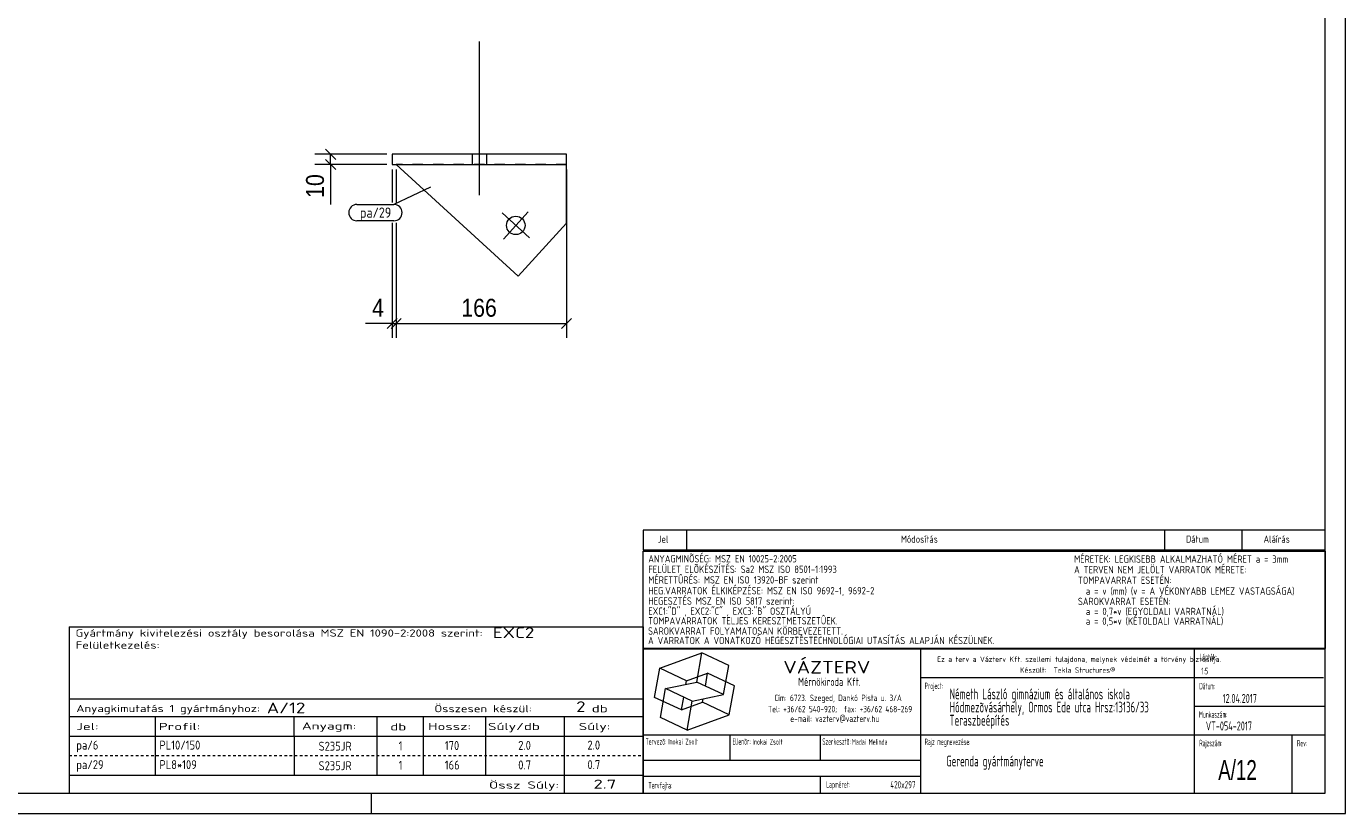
# Model space of a CAD drawing. Header units: millimetres. Extents: x 1 to 419, y 1 to 296.
# Tile 2 of 3: x 162 to 419, y 1 to 155. Entities that reach past the tile are written whole.
import ezdxf

# ---------------------------------------------------------------- set-up
doc = ezdxf.new("R2010")
doc.units = ezdxf.units.MM
for name, pattern in [('XKITLINE00', [0]), ('XKITLINE02', [4, 2, -2]), ('XKITLINE04', [3, 0.5, -0.5, 0.5, -0.5, 0.5, -0.5])]:
    doc.linetypes.add(name, pattern=pattern)
for name, color, linetype, lineweight in [('Bemassung', 1, 'Continuous', 0), ('Schrauben', 7, 'Continuous', 0), ('Teil', 7, 'Continuous', 0), ('Text', 5, 'Continuous', 0), ('Ueberschrift', 7, 'Continuous', 0), ('Zeichnungsrahmen', 3, 'Continuous', 0)]:
    doc.layers.add(name, color=color, linetype=linetype, lineweight=lineweight)
doc.styles.add('ARIAL', font='ARIAL.TTF')
doc.styles.add('ISOCPEUR', font='ISOCPEUR.TTF')
doc.styles.add('ISOCPEUR_BOLD', font='ARIAL.TTF')

msp = doc.modelspace()

# ---------------------------------------------------------------- linework, layer by layer
at = {"layer": 'Bemassung', "linetype": 'XKITLINE00', "lineweight": 0}
for p, q in [((232, 129.63), (217.95, 129.63)), ((220.01, 130.62), (221.99, 128.64)), ((221, 127.63), (221, 129.63)), ((232, 127.63), (217.95, 127.63)), ((220.01, 128.62), (221.99, 126.64)), ((221, 127.63), (221, 119.81)), ((221, 127.63), (221, 119.81)), ((233, 126.63), (233, 120.25)), ((233.78, 126.63), (233.78, 120.25)), ((233.78, 126.63), (233.78, 120.25)), ((267, 126.63), (267, 93.83)), ((233, 116.25), (233, 93.83)), ((233.78, 116.25), (233.78, 93.83)), ((233.78, 116.25), (233.78, 93.83)), ((233, 96.63), (227.78, 96.63)), ((233, 96.63), (227.78, 96.63)), ((233.99, 97.62), (232.01, 95.64)), ((234.77, 97.62), (232.79, 95.64)), ((234.77, 97.62), (232.79, 95.64)), ((233, 96.63), (233.78, 96.63)), ((233.78, 96.63), (267, 96.63)), ((267.99, 97.62), (266.01, 95.64))]:
    msp.add_line(p, q, dxfattribs=at)
at = {"layer": 'Bemassung'}
for p in [(221, 129.63), (221, 127.63), (233, 96.63), (233.78, 96.63), (233.78, 96.63), (267, 96.63)]:
    msp.add_point(p, dxfattribs=at)
at = {"layer": 'Schrauben', "linetype": 'XKITLINE00', "lineweight": 0}
for p, q in [((250, 151.63), (250, 121.63)), ((250, 151.63), (250, 121.63)), ((248.6, 129.63), (248.6, 127.63)), ((248.6, 129.63), (248.6, 127.63)), ((251.4, 129.63), (251.4, 127.63)), ((251.4, 129.63), (251.4, 127.63)), ((254.7, 113.09), (259.56, 118.4)), ((259.78, 113.31), (254.47, 118.18))]:
    msp.add_line(p, q, dxfattribs=at)
msp.add_circle((257.13, 115.75), 1.8, dxfattribs=at)
at = {"layer": 'Teil', "linetype": 'XKITLINE00', "lineweight": 0}
for p, q in [((233, 129.63), (233, 127.63)), ((267, 129.63), (233, 129.63)), ((267, 127.63), (267, 129.63)), ((233, 127.63), (267, 127.63)), ((233.78, 127.63), (257.57, 105.85)), ((267, 116.18), (267, 127.63)), ((257.57, 105.85), (267, 116.18))]:
    msp.add_line(p, q, dxfattribs=at)
at = {"layer": 'Teil', "linetype": 'XKITLINE02', "lineweight": 0}
msp.add_line((267, 127.63), (233.78, 127.63), dxfattribs=at)
at = {"layer": 'Text', "linetype": 'XKITLINE00', "lineweight": 0}
for p, q in [((240.5, 123.2), (233.35, 119.85)), ((226.13, 119.85), (233.35, 119.85)), ((233.35, 116.65), (226.13, 116.65))]:
    msp.add_line(p, q, dxfattribs=at)
for centre, start, end in [((226.13, 118.25), 90, 270), ((233.35, 118.25), 270, 90)]:
    msp.add_arc(centre, 1.6, start, end, dxfattribs=at)
at = {"layer": 'Ueberschrift', "linetype": 'XKITLINE00', "lineweight": 0}
for p, q in [((282, 56.34), (415, 56.34)), ((282, 56.27), (282, 52.41)), ((290.4, 56.27), (290.4, 52.41)), ((383.64, 56.34), (383.64, 52.48)), ((398.76, 56.34), (398.76, 52.48)), ((281.99, 52.22), (414.99, 52.22)), ((281.99, 33.22), (281.99, 52.22)), ((282, 52.49), (415, 52.49)), ((414.99, 52.22), (414.99, 33.22)), ((169.99, 37.42), (282, 37.42)), ((170, 37.41), (170, 23.42)), ((282, 37.42), (281.99, 23.42)), ((414.99, 33.22), (281.99, 33.22)), ((282, 5), (282, 33.14)), ((282, 33.14), (415, 33.14)), ((285.21, 29.35), (293.43, 32.34)), ((292.43, 26.65), (293.43, 32.34)), ((298.66, 29.9), (293.43, 32.34)), ((336.11, 5), (336.11, 33.14)), ((389.49, 5), (389.49, 33.14)), ((284.2, 23.66), (285.21, 29.35)), ((290.44, 26.91), (285.21, 29.35)), ((290.44, 26.91), (294.55, 28.4)), ((294.1, 25.87), (294.55, 28.4)), ((299.78, 25.96), (294.55, 28.4)), ((297.66, 24.21), (298.66, 29.9)), ((286.33, 25.41), (292.43, 26.65)), ((290.32, 26.22), (290.44, 26.91)), ((297.66, 24.21), (292.43, 26.65)), ((298.78, 20.27), (299.78, 25.96)), ((336.11, 27.54), (414.69, 27.54)), ((169.99, 23.42), (281.99, 23.42)), ((169.99, 23.42), (169.99, 19.92)), ((281.99, 23.42), (281.99, 19.92)), ((289.44, 21.22), (284.2, 23.66)), ((285.33, 19.72), (286.33, 25.41)), ((291.56, 22.97), (286.33, 25.41)), ((289.44, 21.22), (289.88, 23.75)), ((291.56, 22.97), (297.66, 24.21)), ((293.55, 22.71), (293.67, 23.4)), ((289.44, 21.22), (293.55, 22.71)), ((290.56, 17.28), (291.56, 22.97)), ((298.78, 20.27), (293.55, 22.71)), ((389.49, 21.94), (415, 21.94)), ((169.99, 19.92), (281.99, 19.92)), ((169.99, 19.92), (169.99, 16.15)), ((186.79, 19.92), (186.79, 16.14)), ((213.92, 16.15), (213.92, 19.95)), ((229.99, 19.87), (229.99, 16.14)), ((239.04, 19.93), (239.04, 16.13)), ((251.19, 19.92), (251.19, 16.15)), ((266.59, 19.92), (266.59, 16.14)), ((281.99, 19.92), (281.99, 16.13)), ((290.56, 17.28), (285.33, 19.72)), ((290.56, 17.28), (298.78, 20.27)), ((169.99, 16.14), (281.99, 16.14)), ((169.99, 16.12), (170, 12.31)), ((186.79, 16.12), (186.79, 12.31)), ((213.93, 12.37), (213.93, 16.1)), ((229.99, 16.1), (229.99, 12.31)), ((239.04, 16.11), (239.04, 12.31)), ((251.19, 16.12), (251.19, 12.31)), ((266.59, 16.12), (266.59, 12.31)), ((281.99, 16.12), (281.99, 12.31)), ((282, 16.34), (414.97, 16.34)), ((298.95, 11.43), (298.95, 16.34)), ((316.51, 16.34), (316.51, 11.44)), ((408.54, 16.28), (408.54, 5)), ((169.99, 12.31), (170, 8.5)), ((186.79, 12.31), (186.79, 8.5)), ((213.93, 8.56), (213.93, 12.3)), ((229.99, 12.3), (229.99, 8.5)), ((239.04, 12.3), (239.04, 8.5)), ((251.19, 12.31), (251.19, 8.5)), ((266.59, 12.31), (266.59, 8.5)), ((281.99, 12.31), (281.99, 8.5)), ((282.04, 11.44), (336.11, 11.44)), ((169.99, 8.5), (281.99, 8.5)), ((169.99, 8.5), (169.99, 5)), ((266.59, 8.5), (266.59, 5)), ((281.99, 8.5), (281.99, 5)), ((282, 8.29), (336.08, 8.29)), ((316.52, 8.26), (316.52, 5.08))]:
    msp.add_line(p, q, dxfattribs=at)
at = {"layer": 'Ueberschrift', "linetype": 'XKITLINE04', "lineweight": 0}
for p, q in [((170, 12.31), (281.99, 12.31)), ((170, 8.5), (281.99, 8.5))]:
    msp.add_line(p, q, dxfattribs=at)
at = {"layer": 'Zeichnungsrahmen', "linetype": 'XKITLINE00', "lineweight": 0}
for p, q in [((419, 1), (419, 296)), ((415, 5), (415, 292)), ((5, 5), (415, 5)), ((229, 1), (229, 5)), ((1, 1), (419, 1))]:
    msp.add_line(p, q, dxfattribs=at)

# ---------------------------------------------------------------- texts
at = {"layer": 'Bemassung', "style": 'ARIAL', "width": 0.85}
msp.add_text('10', height=3.5, rotation=90.0002, dxfattribs=at).set_placement((219.7, 121.12))
for s, p in [('4', (229.09, 97.93)), ('166', (246.49, 97.93))]:
    msp.add_text(s, height=3.5, dxfattribs=at).set_placement(p)
at = {"layer": 'Text', "style": 'ISOCPEUR', "width": 0.85}
msp.add_text('pa/29', height=2, dxfattribs=at).set_placement((226.73, 117.25))
at = {"layer": 'Ueberschrift'}
for s, height, style, width, p in [('Jel', 1.4, 'ISOCPEUR', 0.85, (284.84, 53.85)), ('Módosítás', 1.4, 'ISOCPEUR', 0.85, (332.25, 53.85)), ('Dátum', 1.4, 'ISOCPEUR', 0.85, (387.86, 53.85)), ('Aláírás', 1.4, 'ISOCPEUR', 0.85, (403, 53.85)), ('ANYAGMINÕSÉG: MSZ EN 10025-2:2005', 1.425, 'ISOCPEUR', 0.85, (282.98, 50)), ('MÉRETEK: LEGKISEBB ALKALMAZHATÓ MÉRET a = 3mm', 1.425, 'ISOCPEUR', 0.85, (366.04, 49.94)), ('FELÜLET ELÕKÉSZÍTÉS: Sa2 MSZ ISO 8501-1:1993', 1.425, 'ISOCPEUR', 0.85, (282.98, 47.95)), ('A TERVEN NEM JELÖLT VARRATOK MÉRETE:', 1.425, 'ISOCPEUR', 0.85, (366.04, 47.89)), ('MÉRETTÛRÉS: MSZ EN ISO 13920-BF szerint', 1.425, 'ISOCPEUR', 0.85, (282.96, 45.88)), (' TOMPAVARRAT ESETÉN:', 1.425, 'ISOCPEUR', 0.85, (366.02, 45.82)), ('HEG.VARRATOK ÉLKIKÉPZÉSE: MSZ EN ISO 9692-1, 9692-2', 1.425, 'ISOCPEUR', 0.85, (282.96, 43.77)), ('   a = v (mm) (v = A VÉKONYABB LEMEZ VASTAGSÁGA)', 1.425, 'ISOCPEUR', 0.85, (366.02, 43.7)), ('HEGESZTÉS MSZ EN ISO 5817 szerint: ', 1.425, 'ISOCPEUR', 0.85, (282.96, 41.76)), ('EXC1:"D" , EXC2:"C" , EXC3:"B" OSZTÁLYÚ', 1.425, 'ISOCPEUR', 0.85, (282.96, 39.79)), (' SAROKVARRAT ESETÉN:', 1.425, 'ISOCPEUR', 0.85, (366.02, 41.69)), ('   a = 0,7*v (EGYOLDALI VARRATNÁL)', 1.425, 'ISOCPEUR', 0.85, (366.02, 39.73)), ('TOMPAVARRATOK TELJES KERESZTMETSZETÛEK.', 1.425, 'ISOCPEUR', 0.85, (282.95, 37.9)), ('   a = 0,5*v (KÉTOLDALI VARRATNÁL)', 1.425, 'ISOCPEUR', 0.85, (366.01, 37.84)), ('Gyártmány kivitelezési osztály besorolása MSZ EN 1090-2:2008 szerint:', 1.4, 'ISOCPEUR', 1.275, (171.24, 35.53)), ('EXC2', 2.1, 'ISOCPEUR', 1.275, (252.64, 35.24)), ('SAROKVARRAT FOLYAMATOSAN KÖRBEVEZETETT.', 1.425, 'ISOCPEUR', 0.85, (282.93, 35.91)), ('Felületkezelés:', 1.4, 'ISOCPEUR', 1.275, (171.28, 33.18)), ('A VARRATOK A VONATKOZÓ HEGESZTÉSTECHNOLÓGIAI UTASÍTÁS ALAPJÁN KÉSZÜLNEK.', 1.425, 'ISOCPEUR', 0.85, (282.93, 34.06)), ('VÁZTERV', 2.45, 'ISOCPEUR', 1.19, (309.31, 28.33)), ('Ez a terv a Vázterv Kft. szellemi tulajdona, melynek védelmét a törvény biztosítja.', 1.05, 'ISOCPEUR', 0.838832, (339.33, 30.6)), ('Lépték:', 1.26, 'ISOCPEUR', 0.51, (390.49, 30.92)), ('Készült:  Tekla Structures®', 1.05, 'ISOCPEUR', 0.838832, (355.49, 28.47)), ('1:5', 1.26, 'ISOCPEUR', 0.595, (390.81, 28.19)), ('Mérnökiroda Kft.', 1.61, 'ISOCPEUR', 0.68, (312.21, 25.92)), ('Project:', 1.26, 'ISOCPEUR', 0.51, (336.89, 25.3)), ('Németh László gimnázium és általános iskola', 2.1, 'ISOCPEUR', 0.595, (341.74, 23.3)), ('Dátum:', 1.26, 'ISOCPEUR', 0.51, (390.45, 25.25)), ('Cím: 6723. Szeged, Dankó Pista u. 3/A', 1.26, 'ISOCPEUR', 0.68, (307.58, 22.95)), ('Hódmezõvásárhely, Ormos Ede utca Hrsz:13136/33', 2.1, 'ISOCPEUR', 0.595, (341.74, 20.73)), ('12.04.2017', 1.75, 'ISOCPEUR', 0.595, (395.01, 22.59)), ('Anyagkimutatás 1 gyártmányhoz:', 1.4, 'ISOCPEUR', 1.275, (171.39, 20.8)), ('A/12', 2.1, 'ISOCPEUR', 1.275, (208.56, 20.58)), ('Összesen készül:', 1.4, 'ISOCPEUR', 1.275, (241.24, 20.78)), ('2', 2.1, 'ISOCPEUR', 1.275, (268.9, 20.8)), ('db', 1.4, 'ISOCPEUR', 1.513248, (271.94, 20.77)), ('Tel: +36/62 540-920;  fax: +36/62 468-269', 1.26, 'ISOCPEUR', 0.68, (306.33, 20.76)), ('Teraszbeépítés', 2.1, 'ISOCPEUR', 0.595, (341.74, 18.17)), ('Munkaszám:', 1.26, 'ISOCPEUR', 0.51, (390.41, 19.72)), ('Jel:', 1.4, 'ISOCPEUR', 1.513248, (171.39, 17.3)), ('Profil:', 1.4, 'ISOCPEUR', 1.513248, (187.49, 17.3)), ('Anyagm:', 1.4, 'ISOCPEUR', 1.513248, (215.41, 17.4)), ('db', 1.4, 'ISOCPEUR', 1.513248, (232.64, 17.23)), ('Hossz:', 1.4, 'ISOCPEUR', 1.513248, (240.02, 17.3)), ('Súly/db', 1.4, 'ISOCPEUR', 1.513248, (251.7, 17.3)), ('Súly:', 1.4, 'ISOCPEUR', 1.513248, (269.39, 17.3)), ('e-mail: vazterv@vazterv.hu', 1.26, 'ISOCPEUR', 0.68, (310.67, 18.88)), ('VT-054-2017', 1.75, 'ISOCPEUR', 0.595, (391.73, 17.23)), ('Tervezõ:', 1.26, 'ISOCPEUR', 0.51, (282.44, 14.43)), ('Inokai Zsolt', 1.12, 'ISOCPEUR', 0.595, (286.88, 14.48)), ('Ellenõr:', 1.26, 'ISOCPEUR', 0.51, (299.39, 14.45)), ('Inokai Zsolt', 1.12, 'ISOCPEUR', 0.595, (303.35, 14.45)), ('Szerkesztõ:', 1.26, 'ISOCPEUR', 0.51, (316.93, 14.43)), ('Madai Melinda', 1.12, 'ISOCPEUR', 0.595, (322.69, 14.43)), ('Rajz megnevezése:', 1.26, 'ISOCPEUR', 0.51, (336.89, 14.38)), ('Rajzszám:', 1.26, 'ISOCPEUR', 0.51, (390.46, 14.14)), ('pa/6', 1.75, 'ISOCPEUR', 0.85, (171.39, 13.49)), ('PL10/150', 1.75, 'ISOCPEUR', 0.85, (187.61, 13.49)), ('S235JR', 1.75, 'ISOCPEUR', 0.85, (218.66, 13.28)), ('1', 1.75, 'ISOCPEUR', 0.85, (234.26, 13.35)), ('170', 1.75, 'ISOCPEUR', 0.85, (243.28, 13.41)), ('2.0', 1.75, 'ISOCPEUR', 0.85, (257.6, 13.44)), ('2.0', 1.75, 'ISOCPEUR', 0.85, (271.1, 13.49)), ('Rev:', 1.26, 'ISOCPEUR', 0.51, (409.52, 14.11)), ('pa/29', 1.75, 'ISOCPEUR', 0.85, (171.39, 9.68)), ('PL8*109', 1.75, 'ISOCPEUR', 0.85, (187.61, 9.68)), ('S235JR', 1.75, 'ISOCPEUR', 0.85, (218.66, 9.47)), ('1', 1.75, 'ISOCPEUR', 0.85, (234.26, 9.54)), ('166', 1.75, 'ISOCPEUR', 0.85, (243.28, 9.6)), ('0.7', 1.75, 'ISOCPEUR', 0.85, (257.6, 9.63)), ('0.7', 1.75, 'ISOCPEUR', 0.85, (271.1, 9.68)), ('Gerenda gyártmányterve', 2.1, 'ISOCPEUR', 0.595, (341.09, 10.2)), ('A/12', 3.85, 'ISOCPEUR_BOLD', 0.68, (394.15, 7.59)), ('Össz Súly:', 1.4, 'ISOCPEUR', 1.513248, (251.89, 5.88)), ('2.7', 1.75, 'ISOCPEUR', 1.513248, (272.28, 5.88)), ('Tervfajta:', 1.26, 'ISOCPEUR', 0.51, (283, 5.9)), ('Lapméret:', 1.26, 'ISOCPEUR', 0.51, (317.7, 6.04)), ('420x297', 1.4, 'ISOCPEUR', 0.595, (330.18, 5.94))]:
    msp.add_text(s, height=height, dxfattribs=dict(at, style=style, width=width)).set_placement(p)

doc.saveas('drawing.dxf')
